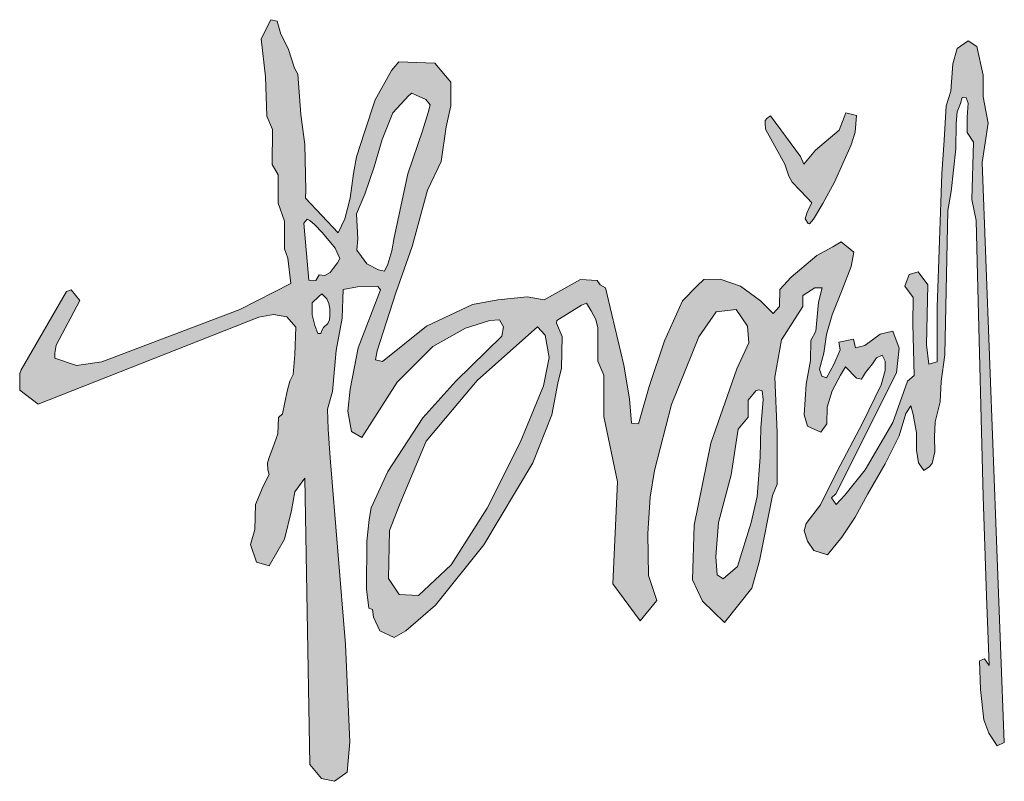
# Model space of a CAD drawing. Extents: x 1159120 to 1182252, y 3484725 to 3514600.
# Tile 43 of 53: x 1179804.52 to 1179810.57, y 3499154.09 to 3499158.78. Entities that reach past the tile are written whole.
import ezdxf

# ---------------------------------------------------------------- set-up
doc = ezdxf.new("R2010")
doc.units = 0
doc.layers.get('0').update_dxf_attribs({"linetype": 'CONTINUOUS'})
doc.layers.add('GPSCOMMON', color=7, linetype='CONTINUOUS')
doc.layers.add('文字', color=7, linetype='CONTINUOUS', lineweight=20)

# ---------------------------------------------------------------- blocks, each defined once
blk = doc.blocks.new('签名自己')
h = blk.add_hatch(color=7)
h.paths.add_polyline_path([(-0.15566, 0.00718), (-0.15317, 0.01632), (-0.15133, 0.03724), (-0.14821, 0.05378), (-0.14763, 0.06856), (-0.14043, 0.06992), (-0.12991, 0.07012), (-0.12855, 0.06837), (-0.14004, 0.0386), (-0.14412, 0.0174), (-0.14529, 0.00612), (-0.14335, -0.00419), (-0.13809, -0.00731), (-0.11998, 0.0211), (-0.10168, 0.03938), (-0.08494, 0.04872), (-0.07248, 0.05261), (-0.06761, 0.053), (-0.06547, 0.0493), (-0.06644, 0.04463), (-0.09, 0.02149), (-0.10695, 0.00275), (-0.12486, -0.02472), (-0.13343, -0.04342), (-0.1344, -0.04945), (-0.13557, -0.06054), (-0.13577, -0.08507), (-0.1346, -0.0948), (-0.13265, -0.09558), (-0.13207, -0.09947), (-0.12895, -0.10647), (-0.12156, -0.10978), (-0.11552, -0.10647), (-0.10033, -0.09324), (-0.07568, -0.0623), (-0.05046, -0.02031), (-0.04082, 0.00426), (-0.0377, 0.02043), (-0.03584, 0.02821), (-0.03552, 0.04438), (-0.03833, 0.05122), (-0.0382, 0.05267), (-0.02554, 0.0605), (-0.02306, 0.06146), (-0.02058, 0.05755), (-0.01829, 0.05307), (-0.01715, 0.04888), (-0.01713, 0.03182), (-0.01418, 0.02458), (-0.01421, 0.00335), (-0.00719, -0.03013), (-0.00953, -0.0823), (0.0045, -0.10138), (0.01307, -0.09087), (0.00878, -0.07802), (0.00839, -0.05661), (0.00956, -0.03792), (0.0119, -0.0243), (0.02047, 0.00958), (0.0345, 0.04422), (0.04346, 0.05707), (0.05359, 0.05824), (0.05943, 0.04968), (0.06021, 0.04111), (0.05398, 0.02787), (0.04073, -0.01028), (0.03216, -0.05233), (0.03138, -0.08036), (0.03645, -0.09126), (0.04774, -0.10216), (0.06177, -0.08464), (0.06567, -0.07062), (0.07229, -0.03714), (0.07463, -0.0313), (0.07463, -0.00483), (0.07346, 0.02359), (0.07697, 0.04267), (0.08788, 0.0598), (0.08783, 0.06548), (0.0939, 0.06939), (0.09781, 0.06939), (0.09592, 0.06198), (0.09444, 0.04715), (0.09201, 0.04244), (0.09174, 0.03206), (0.08958, 0.01993), (0.0885, 0.0043), (0.09026, -0.0015), (0.097, -0.00459), (0.1001, -0.00028), (0.10024, 0.00821), (0.10293, 0.01656), (0.10711, 0.02465), (0.10968, 0.02896), (0.11525, 0.02315), (0.11781, 0.02262), (0.11997, 0.02598), (0.12347, 0.03043), (0.12563, 0.03353), (0.12846, 0.03488), (0.13008, 0.03178), (0.12995, 0.02706), (0.12792, 0.01965), (0.11835, -0.00002), (0.10526, -0.02501), (0.0969, -0.04186), (0.0896, -0.05146), (0.08852, -0.05523), (0.09014, -0.06049), (0.09351, -0.06534), (0.10053, -0.06749), (0.10781, -0.05847), (0.11469, -0.04822), (0.12116, -0.03623), (0.13006, -0.02087), (0.13724, -0.00641), (0.14061, 0.00491), (0.14317, 0.00896), (0.14438, 0.00437), (0.14614, -0.00492), (0.146, -0.01382), (0.14708, -0.02029), (0.14978, -0.02419), (0.15261, -0.02244), (0.15409, -0.02069), (0.15544, -0.01463), (0.15531, -0.00708), (0.15571, 0.00074), (0.15814, 0.01098), (0.15868, 0.02135), (0.16058, 0.03505), (0.16208, 0.10909), (0.16378, 0.11877), (0.16617, 0.14058), (0.16634, 0.15366), (0.16685, 0.1596), (0.16855, 0.16384), (0.1694, 0.1669), (0.17144, 0.16673), (0.17246, 0.16401), (0.17195, 0.15688), (0.17195, 0.14907), (0.17534, 0.14398), (0.17449, 0.1146), (0.17671, 0.10384), (0.17739, 0.07582), (0.18022, -0.03767), (0.18185, -0.08851), (0.18333, -0.12414), (0.18085, -0.12075), (0.17836, -0.12188), (0.17881, -0.13656), (0.18062, -0.15215), (0.1831, -0.15892), (0.1874, -0.16547), (0.19105, -0.16365), (0.17972, 0.13365), (0.18279, 0.15382), (0.18024, 0.16735), (0.18024, 0.17833), (0.17691, 0.19313), (0.17257, 0.19594), (0.16695, 0.19212), (0.16465, 0.1842), (0.16363, 0.17016), (0.16133, 0.16275), (0.16031, 0.14514), (0.15903, 0.12778), (0.15673, 0.05951), (0.15658, 0.03146), (0.15232, 0.03025), (0.15111, 0.04018), (0.15192, 0.07097), (0.14685, 0.07765), (0.14239, 0.07623), (0.14016, 0.07016), (0.14442, 0.06448), (0.14422, 0.05091), (0.14482, 0.0245), (0.14137, 0.02146), (0.13387, 0.00039), (0.11969, -0.02392), (0.10934, -0.03688), (0.10488, -0.04174), (0.10245, -0.0383), (0.10468, -0.03628), (0.13589, 0.02584), (0.13711, 0.0384), (0.13386, 0.04711), (0.12738, 0.04569), (0.11967, 0.03982), (0.1148, 0.0386), (0.11379, 0.04306), (0.10628, 0.04144), (0.1069, 0.03759), (0.10365, 0.0301), (0.1, 0.02321), (0.09757, 0.02402), (0.09635, 0.02766), (0.09859, 0.03597), (0.1, 0.04549), (0.10284, 0.05562), (0.10791, 0.06838), (0.11258, 0.08034), (0.11399, 0.08763), (0.10751, 0.09289), (0.10325, 0.09046), (0.09493, 0.08601), (0.08192, 0.07481), (0.07603, 0.06854), (0.07583, 0.05982), (0.07259, 0.05618), (0.0661, 0.06266), (0.05596, 0.07016), (0.04542, 0.0738), (0.0371, 0.0736), (0.03365, 0.07036), (0.02616, 0.06266), (0.01702, 0.04214), (0.00911, 0.01884), (0.00364, -0.00041), (0, 0), (-0.00102, 0.01256), (-0.00389, 0.02965), (-0.00997, 0.05578), (-0.01322, 0.06935), (-0.01606, 0.07098), (-0.01748, 0.0732), (-0.02605, 0.07361), (-0.0447, 0.06328), (-0.05342, 0.06469), (-0.06842, 0.06328), (-0.08139, 0.06085), (-0.10491, 0.04971), (-0.12762, 0.03167), (-0.13107, 0.03249), (-0.13026, 0.03714), (-0.12072, 0.06678), (-0.1124, 0.09048), (-0.1045, 0.11952), (-0.09741, 0.13411), (-0.09497, 0.15194), (-0.09255, 0.16267), (-0.09255, 0.17483), (-0.10066, 0.18455), (-0.1191, 0.18516), (-0.12295, 0.18071), (-0.13127, 0.16571), (-0.13674, 0.1491), (-0.1408, 0.13654), (-0.14242, 0.12804), (-0.14405, 0.11527), (-0.14688, 0.10474), (-0.15033, 0.09764), (-0.16695, 0.11527), (-0.16674, 0.11952), (-0.16736, 0.14286), (-0.1694, 0.15826), (-0.17098, 0.17884), (-0.17263, 0.18201), (-0.17593, 0.19202), (-0.1796, 0.19937), (-0.1815, 0.20609), (-0.18474, 0.20684), (-0.18963, 0.19707), (-0.18757, 0.17753), (-0.18672, 0.15744), (-0.18384, 0.15059), (-0.18413, 0.13258), (-0.18094, 0.12735), (-0.18094, 0.11282), (-0.17774, 0.10353), (-0.17774, 0.08929), (-0.17599, 0.08464), (-0.17454, 0.07157), (-0.20071, 0.05821), (-0.27128, 0.03145), (-0.28436, 0.02963), (-0.29539, 0.03327), (-0.29539, 0.03588), (-0.29478, 0.03991), (-0.28261, 0.06283), (-0.287, 0.06831), (-0.28951, 0.06749), (-0.31267, 0.02728), (-0.31337, 0.02553), (-0.31344, 0.01695), (-0.30758, 0.01246), (-0.30403, 0.00975), (-0.19094, 0.05436), (-0.18336, 0.05564), (-0.17662, 0.05453), (-0.17194, 0.04917), (-0.17241, 0.03515), (-0.17336, 0.02496), (-0.17499, 0.02157), (-0.17635, 0.01642), (-0.17872, 0.00487), (-0.18082, 0.0029), (-0.18117, -0.00539), (-0.18381, -0.01258), (-0.18544, -0.01707), (-0.18639, -0.0204), (-0.18626, -0.02385), (-0.18565, -0.02629), (-0.1887, -0.03226), (-0.19266, -0.0417), (-0.19301, -0.05452), (-0.19509, -0.06215), (-0.19214, -0.07133), (-0.18555, -0.07307), (-0.17775, -0.05938), (-0.1741, -0.04482), (-0.17254, -0.03511), (-0.16734, -0.02818), (-0.16481, -0.17499), (-0.15871, -0.1822), (-0.15206, -0.18358), (-0.14568, -0.17887), (-0.1443, -0.16336), (-0.14651, -0.11349), (-0.15428, -0.01776), (-0.15539, -0.00307)])
h.paths.add_polyline_path([(-0.16072, 0.0459), (-0.16221, 0.05008), (-0.16352, 0.05546), (-0.16352, 0.06166), (-0.16009, 0.06492), (-0.15864, 0.0663), (-0.15613, 0.06367), (-0.15501, 0.06142), (-0.15444, 0.05877), (-0.15444, 0.05676), (-0.15444, 0.05515), (-0.15476, 0.05298), (-0.15557, 0.05113), (-0.15782, 0.04912), (-0.15855, 0.04759), (-0.15911, 0.0459)], flags=16)
h.paths.add_polyline_path([(-0.10509, -0.00927), (-0.07903, 0.02191), (-0.04807, 0.04947), (-0.04421, 0.04513), (-0.04209, 0.03363), (-0.04512, 0.0191), (-0.05693, -0.00997), (-0.0739, -0.04357), (-0.09238, -0.07263), (-0.10905, -0.08838), (-0.11905, -0.08777), (-0.1245, -0.0796), (-0.12389, -0.05507), (-0.11842, -0.04106)], flags=16)
h.paths.add_polyline_path([(-0.16535, 0.07334), (-0.16779, 0.10252), (-0.16612, 0.10458), (-0.16484, 0.10397), (-0.16228, 0.10167), (-0.15849, 0.09778), (-0.15397, 0.09237), (-0.15181, 0.08966), (-0.14946, 0.08443), (-0.15063, 0.08217), (-0.15289, 0.07928), (-0.15434, 0.0773), (-0.15714, 0.07576), (-0.16003, 0.07603), (-0.16165, 0.07315)], flags=16)
h.paths.add_polyline_path([(-0.12955, 0.07853), (-0.13561, 0.08175), (-0.13829, 0.08547), (-0.14067, 0.0886), (-0.14014, 0.09446), (-0.14085, 0.10734), (-0.13662, 0.1174), (-0.13179, 0.13139), (-0.12771, 0.14535), (-0.12218, 0.15901), (-0.11404, 0.16803), (-0.11247, 0.16914), (-0.11028, 0.16814), (-0.10528, 0.16594), (-0.10308, 0.16314), (-0.1042, 0.15919), (-0.10704, 0.14986), (-0.11455, 0.12776), (-0.12151, 0.0951), (-0.1227, 0.0884), (-0.12488, 0.08145), (-0.12647, 0.07788)], flags=16)
h.paths.add_polyline_path([(0.04463, -0.051), (0.0511, -0.02653), (0.05464, -0.00302), (0.05974, 0.00314), (0.05974, 0.01171), (0.06376, 0.01653), (0.06526, 0.01707), (0.06697, 0.01655), (0.0675, 0.01206), (0.06631, -0.00234), (0.06591, -0.01746), (0.06445, -0.03767), (0.06128, -0.051), (0.05428, -0.07345), (0.04701, -0.07979), (0.04397, -0.07768), (0.04331, -0.06843)], flags=16)
blk.add_hatch(color=7).paths.add_polyline_path([(0.11265, 0.1426), (0.1147, 0.14918), (0.11539, 0.15775), (0.10989, 0.15901), (0.1065, 0.15014), (0.09424, 0.14), (0.08832, 0.13282), (0.08663, 0.13662), (0.07132, 0.1576), (0.07021, 0.15678), (0.06933, 0.1562), (0.0686, 0.15517), (0.06845, 0.15371), (0.06874, 0.15079), (0.06977, 0.14888), (0.07855, 0.1328), (0.0806, 0.12665), (0.08235, 0.12358), (0.08631, 0.11949), (0.08997, 0.11554), (0.09245, 0.11291), (0.09114, 0.11042), (0.08982, 0.10764), (0.08894, 0.10471), (0.09055, 0.10237), (0.09128, 0.10223), (0.09333, 0.10457), (0.09802, 0.11261), (0.10402, 0.12358)])
for points in [[(-0.28261, 0.06283), (-0.29478, 0.03991), (-0.29539, 0.03588), (-0.29539, 0.03327), (-0.28436, 0.02963), (-0.27128, 0.03145), (-0.20071, 0.05821), (-0.17454, 0.07157), (-0.17599, 0.08464), (-0.17774, 0.08929), (-0.17774, 0.10353), (-0.18094, 0.11282), (-0.18094, 0.12735), (-0.18413, 0.13258), (-0.18384, 0.15059), (-0.18672, 0.15744), (-0.18757, 0.17753), (-0.18963, 0.19707), (-0.18474, 0.20684), (-0.1815, 0.20609), (-0.1796, 0.19937), (-0.17593, 0.19202), (-0.17263, 0.18201), (-0.17098, 0.17884), (-0.1694, 0.15826), (-0.16736, 0.14286), (-0.16674, 0.11952), (-0.16695, 0.11527), (-0.15033, 0.09764), (-0.14688, 0.10474), (-0.14405, 0.11527), (-0.14242, 0.12804), (-0.1408, 0.13654), (-0.13674, 0.1491), (-0.13127, 0.16571), (-0.12295, 0.18071), (-0.1191, 0.18516), (-0.10066, 0.18455), (-0.09255, 0.17483), (-0.09255, 0.16267), (-0.09497, 0.15194), (-0.09741, 0.13411), (-0.1045, 0.11952), (-0.1124, 0.09048), (-0.12072, 0.06678), (-0.13026, 0.03714), (-0.13107, 0.03249), (-0.12762, 0.03167), (-0.10491, 0.04971), (-0.08139, 0.06085), (-0.06842, 0.06328), (-0.05342, 0.06469), (-0.0447, 0.06328), (-0.02605, 0.07361), (-0.01748, 0.0732), (-0.01606, 0.07098), (-0.01322, 0.06935), (-0.00997, 0.05578), (-0.00389, 0.02965), (-0.00102, 0.01256), (0, 0), (0.00364, -0.00041), (0.00911, 0.01884), (0.01702, 0.04214), (0.02616, 0.06266), (0.03365, 0.07036), (0.0371, 0.0736), (0.04542, 0.0738), (0.05596, 0.07016), (0.0661, 0.06266), (0.07259, 0.05618), (0.07583, 0.05982), (0.07603, 0.06854), (0.08192, 0.07481), (0.09493, 0.08601), (0.10325, 0.09046), (0.10751, 0.09289), (0.11399, 0.08763), (0.11258, 0.08034), (0.10791, 0.06838), (0.10284, 0.05562), (0.1, 0.04549), (0.09859, 0.03597), (0.09635, 0.02766), (0.09757, 0.02402), (0.1, 0.02321), (0.10365, 0.0301), (0.1069, 0.03759), (0.10628, 0.04144), (0.11379, 0.04306), (0.1148, 0.0386), (0.11967, 0.03982), (0.12738, 0.04569), (0.13386, 0.04711), (0.13711, 0.0384), (0.13589, 0.02584), (0.10468, -0.03628), (0.10245, -0.0383), (0.10488, -0.04174), (0.10934, -0.03688), (0.11969, -0.02392), (0.13387, 0.00039), (0.14137, 0.02146), (0.14482, 0.0245), (0.14422, 0.05091), (0.14442, 0.06448), (0.14016, 0.07016), (0.14239, 0.07623), (0.14685, 0.07765), (0.15192, 0.07097), (0.15111, 0.04018), (0.15232, 0.03025), (0.15658, 0.03146), (0.15673, 0.05951), (0.15903, 0.12778), (0.16031, 0.14514), (0.16133, 0.16275), (0.16363, 0.17016), (0.16465, 0.1842), (0.16695, 0.19212), (0.17257, 0.19594), (0.17691, 0.19313), (0.18024, 0.17833), (0.18024, 0.16735), (0.18279, 0.15382), (0.17972, 0.13365), (0.19105, -0.16365), (0.1874, -0.16547), (0.1831, -0.15892), (0.18062, -0.15215), (0.17881, -0.13656), (0.17836, -0.12188), (0.18085, -0.12075), (0.18333, -0.12414)], [(-0.28261, 0.06283), (-0.287, 0.06831), (-0.28951, 0.06749), (-0.31267, 0.02728), (-0.31337, 0.02553), (-0.31344, 0.01695), (-0.30758, 0.01246), (-0.30403, 0.00975), (-0.19094, 0.05436), (-0.18336, 0.05564), (-0.17662, 0.05453), (-0.17194, 0.04917), (-0.17241, 0.03515), (-0.17336, 0.02496), (-0.17499, 0.02157), (-0.17635, 0.01642), (-0.17872, 0.00487), (-0.18082, 0.0029), (-0.18117, -0.00539), (-0.18381, -0.01258), (-0.18544, -0.01707), (-0.18639, -0.0204), (-0.18626, -0.02385), (-0.18565, -0.02629), (-0.1887, -0.03226), (-0.19266, -0.0417), (-0.19301, -0.05452), (-0.19509, -0.06215), (-0.19214, -0.07133), (-0.18555, -0.07307), (-0.17775, -0.05938), (-0.1741, -0.04482), (-0.17254, -0.03511), (-0.16734, -0.02818), (-0.16481, -0.17499), (-0.15871, -0.1822), (-0.15206, -0.18358), (-0.14568, -0.17887), (-0.1443, -0.16336), (-0.14651, -0.11349), (-0.15428, -0.01776), (-0.15539, -0.00307), (-0.15566, 0.00718), (-0.15317, 0.01632), (-0.15133, 0.03724), (-0.14821, 0.05378), (-0.14763, 0.06856), (-0.14043, 0.06992), (-0.12991, 0.07012), (-0.12855, 0.06837), (-0.14004, 0.0386), (-0.14412, 0.0174), (-0.14529, 0.00612), (-0.14335, -0.00419), (-0.13809, -0.00731), (-0.11998, 0.0211), (-0.10168, 0.03938), (-0.08494, 0.04872), (-0.07248, 0.05261), (-0.06761, 0.053), (-0.06547, 0.0493), (-0.06644, 0.04463), (-0.09, 0.02149), (-0.10695, 0.00275), (-0.12486, -0.02472), (-0.13343, -0.04342), (-0.1344, -0.04945), (-0.13557, -0.06054), (-0.13577, -0.08507), (-0.1346, -0.0948), (-0.13265, -0.09558), (-0.13207, -0.09947), (-0.12895, -0.10647), (-0.12156, -0.10978), (-0.11552, -0.10647), (-0.10033, -0.09324), (-0.07568, -0.0623), (-0.05046, -0.02031), (-0.04082, 0.00426), (-0.0377, 0.02043), (-0.03584, 0.02821), (-0.03552, 0.04438), (-0.03833, 0.05122), (-0.0382, 0.05267), (-0.02554, 0.0605), (-0.02306, 0.06146), (-0.02058, 0.05755), (-0.01829, 0.05307), (-0.01715, 0.04888), (-0.01713, 0.03182), (-0.01418, 0.02458), (-0.01421, 0.00335), (-0.00719, -0.03013), (-0.00953, -0.0823), (0.0045, -0.10138), (0.01307, -0.09087), (0.00878, -0.07802), (0.00839, -0.05661), (0.00956, -0.03792), (0.0119, -0.0243), (0.02047, 0.00958), (0.0345, 0.04422), (0.04346, 0.05707), (0.05359, 0.05824), (0.05943, 0.04968), (0.06021, 0.04111), (0.05398, 0.02787), (0.04073, -0.01028), (0.03216, -0.05233), (0.03138, -0.08036), (0.03645, -0.09126), (0.04774, -0.10216), (0.06177, -0.08464), (0.06567, -0.07062), (0.07229, -0.03714), (0.07463, -0.0313), (0.07463, -0.00483), (0.07346, 0.02359), (0.07697, 0.04267), (0.08788, 0.0598), (0.08783, 0.06548), (0.0939, 0.06939), (0.09781, 0.06939), (0.09592, 0.06198), (0.09444, 0.04715), (0.09201, 0.04244), (0.09174, 0.03206), (0.08958, 0.01993), (0.0885, 0.0043), (0.09026, -0.0015), (0.097, -0.00459), (0.1001, -0.00028), (0.10024, 0.00821), (0.10293, 0.01656), (0.10711, 0.02465), (0.10968, 0.02896), (0.11525, 0.02315), (0.11781, 0.02262), (0.11997, 0.02598), (0.12347, 0.03043), (0.12563, 0.03353), (0.12846, 0.03488), (0.13008, 0.03178), (0.12995, 0.02706), (0.12792, 0.01965), (0.11835, -0.00002), (0.10526, -0.02501), (0.0969, -0.04186), (0.0896, -0.05146), (0.08852, -0.05523), (0.09014, -0.06049), (0.09351, -0.06534), (0.10053, -0.06749), (0.10781, -0.05847), (0.11469, -0.04822), (0.12116, -0.03623), (0.13006, -0.02087), (0.13724, -0.00641), (0.14061, 0.00491), (0.14317, 0.00896), (0.14438, 0.00437), (0.14614, -0.00492), (0.146, -0.01382), (0.14708, -0.02029), (0.14978, -0.02419), (0.15261, -0.02244), (0.15409, -0.02069), (0.15544, -0.01463), (0.15531, -0.00708), (0.15571, 0.00074), (0.15814, 0.01098), (0.15868, 0.02135), (0.16058, 0.03505), (0.16208, 0.10909), (0.16378, 0.11877), (0.16617, 0.14058), (0.16634, 0.15366), (0.16685, 0.1596), (0.16855, 0.16384), (0.1694, 0.1669), (0.17144, 0.16673), (0.17246, 0.16401), (0.17195, 0.15688), (0.17195, 0.14907), (0.17534, 0.14398), (0.17449, 0.1146), (0.17671, 0.10384), (0.17739, 0.07582), (0.18022, -0.03767), (0.18185, -0.08851), (0.18333, -0.12414)], [(-0.11404, 0.16803), (-0.12218, 0.15901), (-0.12771, 0.14535), (-0.13179, 0.13139), (-0.13662, 0.1174), (-0.14085, 0.10734), (-0.14014, 0.09446), (-0.14067, 0.0886), (-0.13829, 0.08547), (-0.13561, 0.08175), (-0.12955, 0.07853), (-0.12647, 0.07788), (-0.12488, 0.08145), (-0.1227, 0.0884), (-0.12151, 0.0951), (-0.11455, 0.12776), (-0.10704, 0.14986), (-0.1042, 0.15919), (-0.10308, 0.16314), (-0.10528, 0.16594), (-0.11028, 0.16814), (-0.11247, 0.16914), (-0.11404, 0.16803)], [(0.07132, 0.1576), (0.08663, 0.13662), (0.08832, 0.13282), (0.09424, 0.14), (0.1065, 0.15014), (0.10989, 0.15901), (0.11539, 0.15775), (0.1147, 0.14918), (0.11265, 0.1426), (0.10402, 0.12358), (0.09802, 0.11261), (0.09333, 0.10457), (0.09128, 0.10223), (0.09055, 0.10237), (0.08894, 0.10471), (0.08982, 0.10764), (0.09114, 0.11042), (0.09245, 0.11291), (0.08997, 0.11554), (0.08631, 0.11949), (0.08235, 0.12358), (0.0806, 0.12665), (0.07855, 0.1328), (0.06977, 0.14888), (0.06874, 0.15079), (0.06845, 0.15371), (0.0686, 0.15517), (0.06933, 0.1562), (0.07021, 0.15678), (0.07132, 0.1576)], [(-0.16612, 0.10458), (-0.16779, 0.10252), (-0.16535, 0.07334), (-0.16165, 0.07315), (-0.16003, 0.07603), (-0.15714, 0.07576), (-0.15434, 0.0773), (-0.15289, 0.07928), (-0.15063, 0.08217), (-0.14946, 0.08443), (-0.15181, 0.08966), (-0.15397, 0.09237), (-0.15849, 0.09778), (-0.16228, 0.10167), (-0.16484, 0.10397), (-0.16612, 0.10458)], [(-0.16009, 0.06492), (-0.16352, 0.06166), (-0.16352, 0.05546), (-0.16221, 0.05008), (-0.16221, 0.05008), (-0.16221, 0.05008), (-0.16072, 0.0459), (-0.15911, 0.0459), (-0.15855, 0.04759), (-0.15782, 0.04912), (-0.15782, 0.04912), (-0.15557, 0.05113), (-0.15476, 0.05298), (-0.15476, 0.05298), (-0.15444, 0.05515), (-0.15444, 0.05676), (-0.15444, 0.05877), (-0.15444, 0.05877), (-0.15501, 0.06142), (-0.15501, 0.06142), (-0.15613, 0.06367), (-0.15613, 0.06367), (-0.15613, 0.06367), (-0.15864, 0.0663), (-0.16009, 0.06492)], [(-0.04807, 0.04947), (-0.07903, 0.02191), (-0.10509, -0.00927), (-0.11842, -0.04106), (-0.12389, -0.05507), (-0.1245, -0.0796), (-0.11905, -0.08777), (-0.10905, -0.08838), (-0.09238, -0.07263), (-0.0739, -0.04357), (-0.05693, -0.00997), (-0.04512, 0.0191), (-0.04209, 0.03363), (-0.04421, 0.04513), (-0.04807, 0.04947)], [(0.06376, 0.01653), (0.05974, 0.01171), (0.05974, 0.00314), (0.05464, -0.00302), (0.0511, -0.02653), (0.04463, -0.051), (0.04331, -0.06843), (0.04397, -0.07768), (0.04701, -0.07979), (0.05428, -0.07345), (0.06128, -0.051), (0.06445, -0.03767), (0.06591, -0.01746), (0.06631, -0.00234), (0.0675, 0.01206), (0.06697, 0.01655), (0.06526, 0.01707), (0.06376, 0.01653)]]:
    blk.add_lwpolyline(points)
blk = doc.blocks.new('20180504.1547550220')
at = {"layer": '文字', "color": 7, "linetype": 'Continuous', "xscale": 12, "yscale": 12, "zscale": 12}
blk.add_blockref('签名自己', (1179808.279, 3499156.2961), dxfattribs=at)

msp = doc.modelspace()

# ---------------------------------------------------------------- block references
at = {"layer": 'GPSCOMMON'}
msp.add_blockref('20180504.1547550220', (0, 0), dxfattribs=at)

doc.saveas('drawing.dxf')
